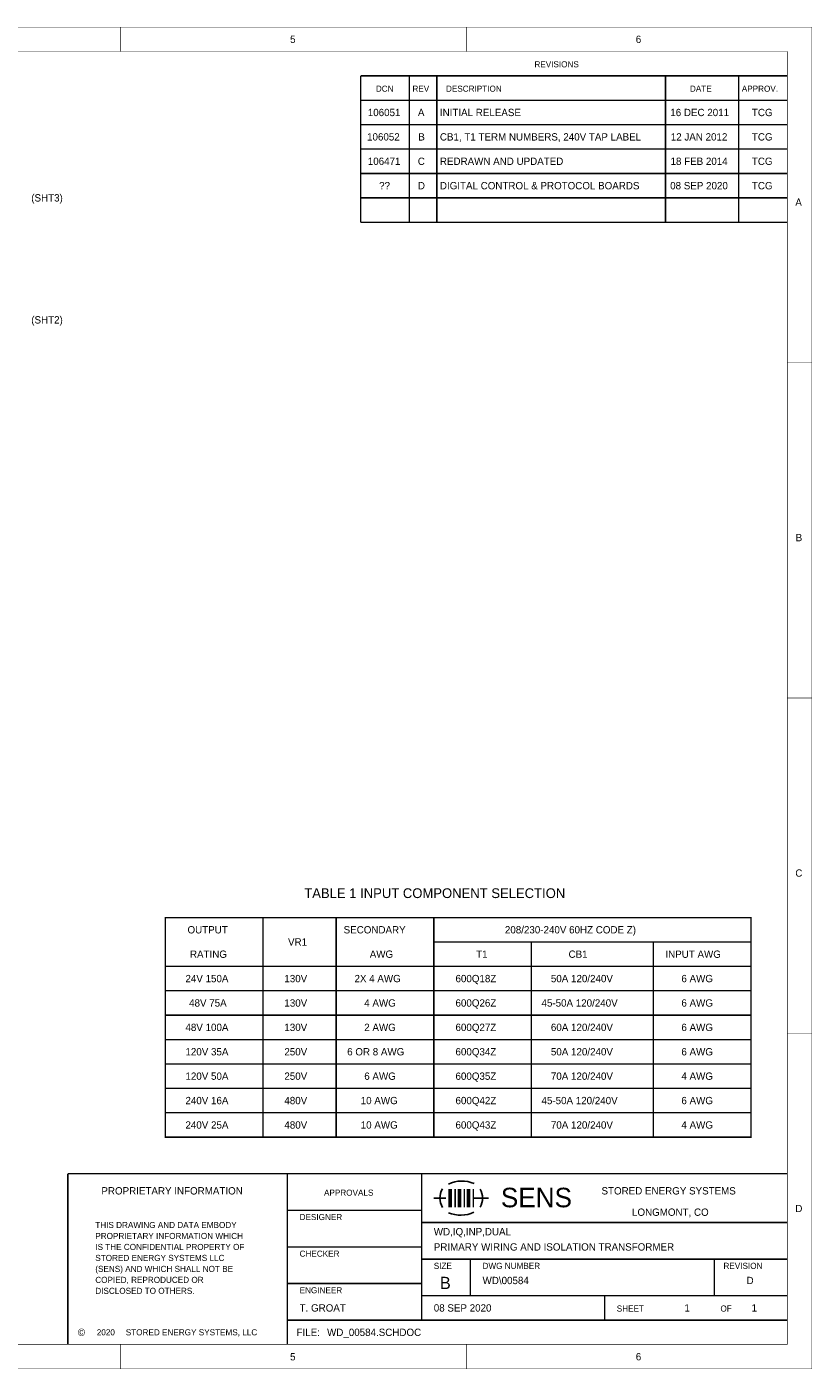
# Model space of a CAD drawing. Extents: x 0 to 17, y 0 to 11.
# Tile 3 of 3: x 10.6 to 17, y 0 to 11. Entities that reach past the tile are written whole.
import ezdxf

# ---------------------------------------------------------------- set-up
doc = ezdxf.new("R2010")
doc.units = 0
doc.layers.add('SHEET', color=255, linetype='CONTINUOUS')

msp = doc.modelspace()

# ---------------------------------------------------------------- linework, layer by layer
at = {"layer": 'SHEET'}
for points, const_width in [([(0, 11), (16.999, 11), (16.999, 0.001), (0, 0.001), (0, 11)], 0.0039), ([(11.333, 10.8), (11.333, 11)], 0.0039), ([(14.167, 10.8), (14.167, 11)], 0.0039), ([(0.2, 10.8), (16.799, 10.8), (16.799, 0.201), (0.2, 0.201), (0.2, 10.8)], 0.0039), ([(13.3, 10.6), (13.3, 9.4)], 0.0118), ([(16.8, 10.6), (13.3, 10.6)], 0.0118), ([(13.7, 10.6), (13.7, 9.4)], 0.0118), ([(13.925, 10.6), (13.925, 9.4)], 0.0118), ([(15.8, 10.6), (15.8, 9.4)], 0.0118), ([(16.4, 10.6), (16.4, 9.4)], 0.0118), ([(16.8, 10.4), (13.3, 10.4)], 0.0118), ([(16.8, 10.2), (13.3, 10.2)], 0.0118), ([(16.8, 10), (13.3, 10)], 0.0118), ([(16.8, 9.8), (13.3, 9.8)], 0.0118), ([(16.8, 9.6), (13.3, 9.6)], 0.0118), ([(16.8, 9.4), (13.3, 9.4)], 0.0118), ([(16.8, 8.25), (17, 8.25)], 0.0039), ([(16.8, 5.5), (17, 5.5)], 0.0039), ([(16.5, 1.9), (16.5, 3.7), (11.7, 3.7), (11.7, 1.9), (16.5, 1.9)], 0.0118), ([(12.5, 3.7), (12.5, 1.9)], 0.0118), ([(13.1, 3.7), (13.1, 1.9)], 0.0118), ([(13.9, 3.7), (13.9, 1.9)], 0.0118), ([(13.9, 3.5), (16.5, 3.5)], 0.0118), ([(14.7, 3.5), (14.7, 1.9)], 0.0118), ([(15.7, 3.5), (15.7, 1.9)], 0.0118), ([(11.7, 3.3), (16.5, 3.3)], 0.0118), ([(11.7, 3.1), (16.5, 3.1)], 0.0118), ([(11.7, 2.9), (16.5, 2.9)], 0.0118), ([(16.8, 2.75), (17, 2.75)], 0.0039), ([(11.7, 2.7), (16.5, 2.7)], 0.0118), ([(11.7, 2.5), (16.5, 2.5)], 0.0118), ([(11.7, 2.3), (16.5, 2.3)], 0.0118), ([(11.7, 2.1), (16.5, 2.1)], 0.0118), ([(10.9, 0.2), (10.9, 1.6)], 0.0118), ([(10.9, 1.6), (16.8, 1.6)], 0.0118), ([(12.7, 0.2), (12.7, 1.6)], 0.0118), ([(13.8, 0.4), (13.8, 1.6)], 0.0118), ([(14.035, 1.475), (14.035, 1.325)], 0.0295), ([(14.075, 1.475), (14.075, 1.325)], 0.0118), ([(14.11, 1.475), (14.11, 1.325)], 0.0295), ([(14.15, 1.475), (14.15, 1.325)], 0.0118), ([(14.185, 1.475), (14.185, 1.325)], 0.0295), ([(14.225, 1.475), (14.225, 1.325)], 0.0118), ([(14, 1.4), (13.9, 1.4)], 0.0118), ([(14.225, 1.4), (14.35, 1.4)], 0.0118), ([(13.8, 1.3), (12.7, 1.3)], 0.0118), ([(13.8, 1.2), (16.8, 1.2)], 0.0118), ([(13.8, 1), (12.7, 1)], 0.0118), ([(13.8, 0.9), (16.8, 0.9)], 0.0118), ([(14.2, 0.9), (14.2, 0.6)], 0.0118), ([(16.2, 0.9), (16.2, 0.6)], 0.0118), ([(13.8, 0.7), (12.7, 0.7)], 0.0118), ([(13.8, 0.6), (16.8, 0.6)], 0.0118), ([(15.3, 0.4), (15.3, 0.6)], 0.0118), ([(12.7, 0.4), (16.8, 0.4)], 0.0118), ([(11.333, 0.2), (11.333, 0)], 0.0039), ([(14.167, 0.2), (14.167, 0)], 0.0039)]:
    msp.add_lwpolyline(points, dxfattribs=dict(at, const_width=const_width))
for centre, radius, start, end in [((14.1, 1.4), 0.15, 149.947, 210.6367), ((14.13, 1.29), 0.25, 66.2951, 115.896), ((14.15, 1.4), 0.15, 329.9253, 29.747), ((14.12, 1.51), 0.25, 246.5449, 295.9875)]:
    msp.add_arc(centre, radius, start, end, dxfattribs=at)

# ---------------------------------------------------------------- texts
for s, height, p in [('5', 0.06, (12.722, 10.87)), ('6', 0.06, (15.556, 10.87)), ('REVISIONS', 0.05, (14.725, 10.67)), ('DCN', 0.05, (13.425, 10.47)), ('REV', 0.05, (13.725, 10.47)), ('DESCRIPTION', 0.05, (14, 10.47)), ('DATE', 0.05, (16, 10.47)), ('APPROV.', 0.05, (16.425, 10.47)), ('106051', 0.06, (13.359, 10.27)), ('A', 0.06, (13.77, 10.27)), ('INITIAL RELEASE', 0.06, (13.95, 10.27)), ('16 DEC 2011', 0.06, (15.839, 10.27)), ('TCG', 0.06, (16.508, 10.27)), ('106052', 0.06, (13.353, 10.07)), ('B', 0.06, (13.773, 10.07)), ('CB1, T1 TERM NUMBERS, 240V TAP LABEL', 0.06, (13.95, 10.07)), ('12 JAN 2012', 0.06, (15.843, 10.07)), ('TCG', 0.06, (16.508, 10.07)), ('106471', 0.06, (13.359, 9.87)), ('C', 0.06, (13.769, 9.87)), ('REDRAWN AND UPDATED', 0.06, (13.95, 9.87)), ('18 FEB 2014', 0.06, (15.841, 9.87)), ('TCG', 0.06, (16.508, 9.87)), ('??', 0.06, (13.452, 9.67)), ('D', 0.06, (13.77, 9.67)), ('DIGITAL CONTROL & PROTOCOL BOARDS', 0.06, (13.95, 9.67)), ('08 SEP 2020', 0.06, (15.838, 9.67)), ('TCG', 0.06, (16.508, 9.67)), ('(SHT3)', 0.06, (10.6, 9.57)), ('A', 0.06, (16.864, 9.535)), ('(SHT2)', 0.06, (10.6, 8.57)), ('B', 0.06, (16.867, 6.785)), ('C', 0.06, (16.864, 4.035)), ('TABLE 1 INPUT COMPONENT SELECTION', 0.08, (12.838, 3.86)), ('208/230-240V 60HZ CODE Z)', 0.06, (14.483, 3.57)), ('OUTPUT', 0.06, (11.881, 3.57)), ('VR1', 0.06, (12.705, 3.47)), ('SECONDARY', 0.06, (13.161, 3.57)), ('RATING', 0.06, (11.901, 3.37)), ('AWG', 0.06, (13.375, 3.37)), ('T1', 0.06, (14.247, 3.37)), ('CB1', 0.06, (15.005, 3.37)), ('INPUT AWG', 0.06, (15.799, 3.37)), ('24V 150A', 0.06, (11.864, 3.17)), ('130V', 0.06, (12.675, 3.17)), ('2X 4 AWG', 0.06, (13.25, 3.17)), ('600Q18Z', 0.06, (14.078, 3.17)), ('50A 120/240V', 0.06, (14.86, 3.17)), ('6 AWG', 0.06, (15.93, 3.17)), ('48V 75A', 0.06, (11.894, 2.97)), ('130V', 0.06, (12.675, 2.97)), ('4 AWG', 0.06, (13.33, 2.97)), ('600Q26Z', 0.06, (14.078, 2.97)), ('45-50A 120/240V', 0.06, (14.783, 2.97)), ('6 AWG', 0.06, (15.93, 2.97)), ('48V 100A', 0.06, (11.864, 2.77)), ('130V', 0.06, (12.675, 2.77)), ('2 AWG', 0.06, (13.33, 2.77)), ('600Q27Z', 0.06, (14.078, 2.77)), ('60A 120/240V', 0.06, (14.86, 2.77)), ('6 AWG', 0.06, (15.93, 2.77)), ('120V 35A', 0.06, (11.864, 2.57)), ('250V', 0.06, (12.675, 2.57)), ('6 OR 8 AWG', 0.06, (13.19, 2.57)), ('600Q34Z', 0.06, (14.078, 2.57)), ('50A 120/240V', 0.06, (14.86, 2.57)), ('6 AWG', 0.06, (15.93, 2.57)), ('120V 50A', 0.06, (11.864, 2.37)), ('250V', 0.06, (12.675, 2.37)), ('6 AWG', 0.06, (13.33, 2.37)), ('600Q35Z', 0.06, (14.078, 2.37)), ('70A 120/240V', 0.06, (14.86, 2.37)), ('4 AWG', 0.06, (15.93, 2.37)), ('240V 16A', 0.06, (11.864, 2.17)), ('480V', 0.06, (12.675, 2.17)), ('10 AWG', 0.06, (13.301, 2.17)), ('600Q42Z', 0.06, (14.078, 2.17)), ('45-50A 120/240V', 0.06, (14.783, 2.17)), ('6 AWG', 0.06, (15.93, 2.17)), ('240V 25A', 0.06, (11.864, 1.97)), ('480V', 0.06, (12.675, 1.97)), ('10 AWG', 0.06, (13.301, 1.97)), ('600Q43Z', 0.06, (14.078, 1.97)), ('70A 120/240V', 0.06, (14.86, 1.97)), ('4 AWG', 0.06, (15.93, 1.97)), ('PROPRIETARY INFORMATION', 0.06, (11.175, 1.43)), ('APPROVALS', 0.05, (13, 1.42)), ('SENS', 0.16, (14.45, 1.325)), ('STORED ENERGY SYSTEMS', 0.06, (15.275, 1.43)), ('D', 0.06, (16.864, 1.285)), ('DESIGNER', 0.05, (12.8, 1.22)), ('LONGMONT, CO', 0.06, (15.525, 1.255)), ('THIS DRAWING AND DATA EMBODY ', 0.05, (11.125, 1.155)), ('PROPRIETARY INFORMATION WHICH ', 0.05, (11.125, 1.065)), ('WD,IQ,INP,DUAL', 0.06, (13.9, 1.095)), ('IS THE CONFIDENTIAL PROPERTY OF ', 0.05, (11.125, 0.975)), ('PRIMARY WIRING AND ISOLATION TRANSFORMER', 0.06, (13.9, 0.97)), ('STORED ENERGY SYSTEMS LLC ', 0.05, (11.125, 0.885)), ('CHECKER', 0.05, (12.8, 0.92)), ('(SENS) AND WHICH SHALL NOT BE ', 0.05, (11.125, 0.795)), ('SIZE', 0.05, (13.9, 0.82)), ('DWG NUMBER', 0.05, (14.3, 0.82)), ('REVISION', 0.05, (16.275, 0.82)), ('COPIED, REPRODUCED OR ', 0.05, (11.125, 0.705)), ('DISCLOSED TO OTHERS.', 0.05, (11.125, 0.615)), ('ENGINEER', 0.05, (12.8, 0.62)), ('B', 0.1, (13.95, 0.655)), ('WD\\00584', 0.06, (14.3, 0.695)), ('D', 0.06, (16.464, 0.695)), ('T. GROAT', 0.06, (12.8, 0.47)), ('08 SEP 2020', 0.06, (13.9, 0.47)), ('SHEET', 0.05, (15.4, 0.47)), ('1', 0.06, (15.955, 0.47)), ('OF', 0.05, (16.25, 0.47)), ('1', 0.06, (16.505, 0.47)), ('WD_00584.SCHDOC', 0.06, (13.025, 0.27)), ('©', 0.06, (10.982, 0.27)), ('2020', 0.05, (11.137, 0.275)), ('STORED ENERGY SYSTEMS, LLC', 0.05, (11.375, 0.275)), ('FILE:', 0.06, (12.775, 0.27)), ('5', 0.06, (12.722, 0.07)), ('6', 0.06, (15.556, 0.07))]:
    msp.add_text(s, height=height, dxfattribs=at).set_placement(p)

doc.saveas('drawing.dxf')
